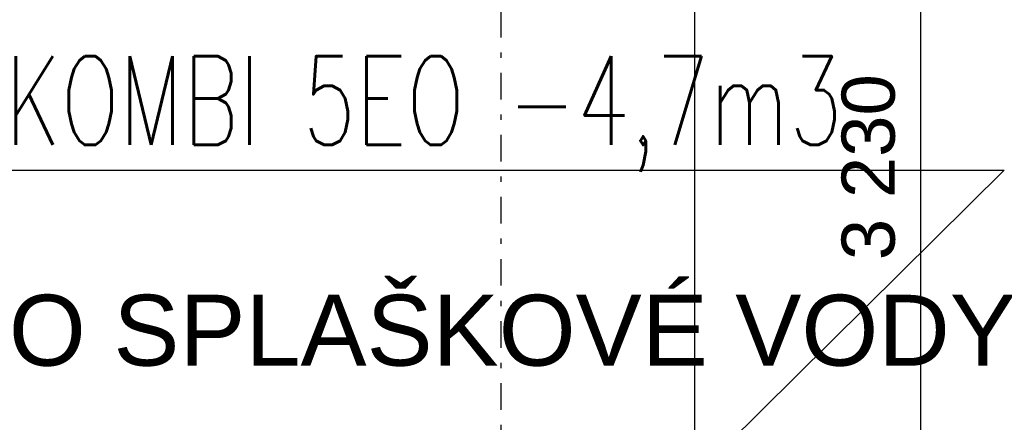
# Model space of a CAD drawing. Extents: x -12025 to 39812, y -28775 to 12.
# Tile 44 of 90: x 16270 to 19048, y -5352 to -4216. Entities that reach past the tile are written whole.
import ezdxf
from ezdxf.enums import TextEntityAlignment as Align

# ---------------------------------------------------------------- set-up
doc = ezdxf.new("R2010")
doc.units = 0
doc.header["$MEASUREMENT"] = 0
doc.linetypes.add('Čerchovaná S', pattern=[175, 75, -42.5, 15, -42.5])
for name, color, linetype in [('OÚ Dukovany půdorys kóty 1NP', 7, 'Continuous'), ('OÚ Dukovany půdorys podklad 1NP', 7, 'Continuous'), ('OÚ Dukovany zásuvky', 92, 'Continuous')]:
    doc.layers.add(name, color=color, linetype=linetype)
doc.styles.add('Arial', font='txt')
doc.styles.add('Romans', font='Romans.shx')

# ---------------------------------------------------------------- blocks, each defined once
blk = doc.blocks.new('Zásuvka (36)')
at = {"color": 0, "linetype": 'Continuous', "style": 'Arial'}
blk.add_text('ČERPADLO SPLAŠKOVÉ VODY', height=200, dxfattribs=at).set_placement((125, 933.1), align=Align.CENTER)

msp = doc.modelspace()

# ---------------------------------------------------------------- linework, layer by layer
at = {"layer": 'OÚ Dukovany půdorys kóty 1NP', "color": 1, "linetype": 'Continuous'}
for p, q in [((18174.4, -12102), (18174.4, -2532.3)), ((18812.2, -6252.7), (18812.2, -3023.1))]:
    msp.add_line(p, q, dxfattribs=at)
at = {"layer": 'OÚ Dukovany půdorys podklad 1NP', "color": 154, "linetype": 'Čerchovaná S'}
msp.add_line((17628.4, -25791.1), (17628.4, -1625), dxfattribs=at)
at = {"layer": 'OÚ Dukovany zásuvky', "linetype": 'Continuous'}
for p, q in [((15016.3, -4640.5), (19047.6, -4640.5)), ((19047.6, -4640.5), (17589.4, -6083.3))]:
    msp.add_line(p, q, dxfattribs=at)

# ---------------------------------------------------------------- block references
msp.add_blockref('Zásuvka (36)', (16875, -6125), dxfattribs=at)

# ---------------------------------------------------------------- texts
at = {"layer": 'OÚ Dukovany půdorys kóty 1NP', "color": 1, "linetype": 'Continuous', "style": 'Arial'}
msp.add_text('3\xa0230', height=150, rotation=90, dxfattribs=at).set_placement((18738.6, -4894.3))
at = {"layer": 'OÚ Dukovany zásuvky', "linetype": 'Continuous', "style": 'Romans', "width": 0.7}
msp.add_text('AS-REWA KOMBI 5EO -4,7m3', height=250, dxfattribs=at).set_placement((15013.5, -4569.3))

doc.saveas('drawing.dxf')
